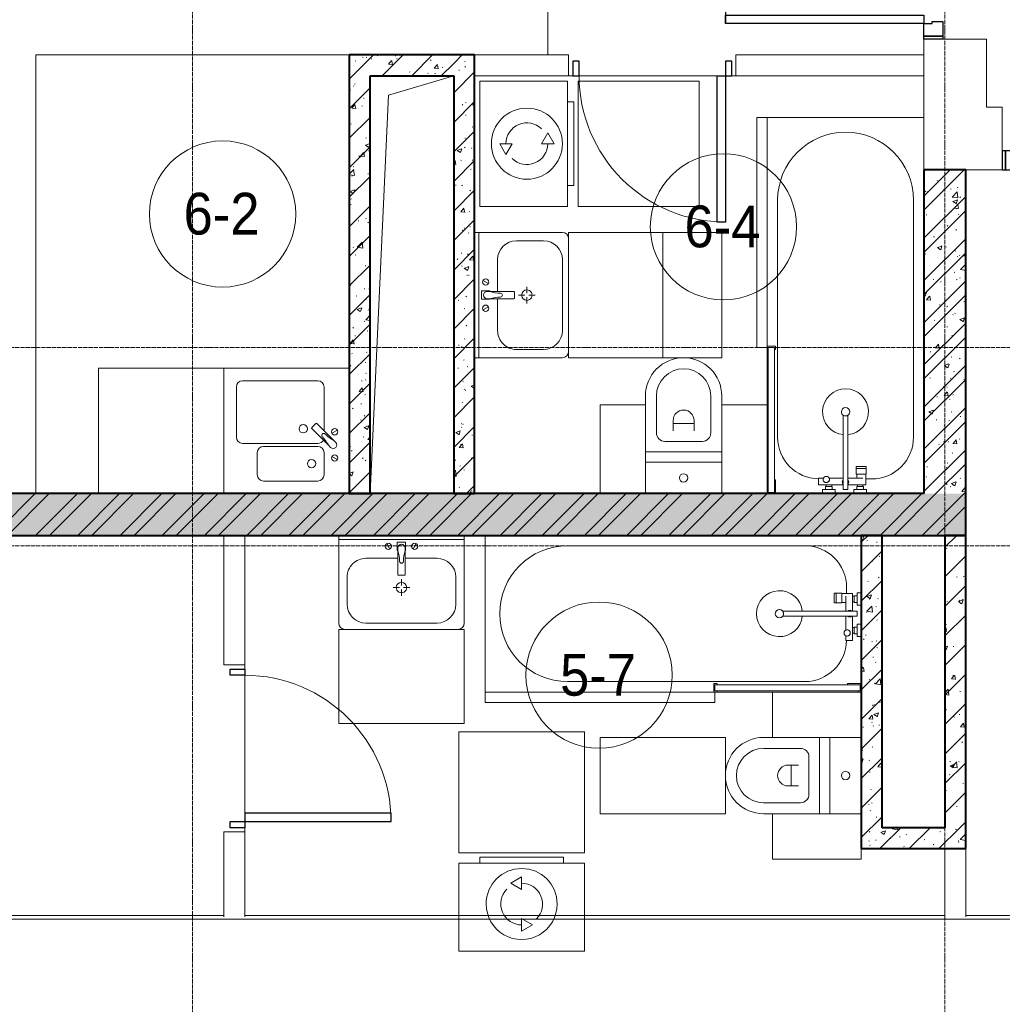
# Model space of a CAD drawing. Header units: millimetres. Extents: x 5617 to 113704, y 7718 to 156189.
# Tile 8 of 48: x 34547 to 39249, y 64505 to 69219. Entities that reach past the tile are written whole.
import ezdxf

# ---------------------------------------------------------------- set-up
doc = ezdxf.new("R2010")
doc.units = ezdxf.units.MM
doc.linetypes.add('ADSK_Линия сетки', pattern=[25, 20, -2.5, 0, -2.5])
doc.linetypes.add('Линия сетки', pattern=[25, 20, -2.5, 0, -2.5])
for name, color, linetype, lineweight in [('Двери', 7, 'Continuous', 18), ('Каркас_Импост', 7, 'Continuous', 30), ('Марки помещений', 7, 'Continuous', 20), ('Мебель', 7, 'Continuous', 18), ('Монтажный зазор', 7, 'Continuous', 30), ('Оси', 7, 'Continuous', 9), ('Панель', 7, 'Continuous', 30), ('Перекрытия', 7, 'Continuous', 18), ('Сантехнические приборы', 7, 'Continuous', 18), ('Стены', 7, 'Continuous', 18), ('Стены разрез', 7, 'Continuous', 40), ('Стены штриховка', 7, 'Continuous', 40), ('Форма', 7, 'Continuous', 18), ('Формообразующий элемент-перекрытие', 7, 'Continuous', 18), ('Электрооборудование', 7, 'Continuous', 18)]:
    doc.layers.add(name, color=color, linetype=linetype, lineweight=lineweight)
doc.styles.add('Arial_3', font='arial.ttf', dxfattribs={"width": 0.9, "height": 200})
pattern_1 = [(50, (0, 0), (218.62117, -19.1268), [22.86, -251.46]), (355, (0, 0), (-42.2919, 229.2684), [18.288, -201.168]), (100.451, (18.22, -1.6), (176.3311, 210.13963), [19.428, -213.708]), (46.184, (0, 60.96), (325.295, -50.4516), [34.29, -377.19]), (96.636, (27.1, 56.76), (284.883, 296.9127), [29.142, -320.562]), (351.184, (0, 60.96), (284.8858, 296.9107), [27.432, -301.752]), (21, (30.48, 45.72), (181.93753, -122.7183), [22.86, -251.46]), (326, (30.48, 45.72), (74.1622, 221.0262), [18.288, -201.168]), (71.451, (45.64, 35.5), (256.10035, 98.30526), [19.428, -213.708]), (37.5, (0, 0), (3.70639, 101.465895), [3.353, -195.377, 3.353, -200.863, -201.93]), (37.5, (0, 0), (3.70639, 101.465895), [-402.946, 3.353, -198.577]), (7.5, (0, 0), (80.18358, 120.21653), [3.353, -113.081, 3.353, -190.805, -76.962]), (7.5, (0, 0), (80.18358, 120.21653), [-310.591, 3.353, -73.609]), (327.5, (-67.97, 0), (162.70865, -6.87497), [3.353, -72.847, 3.353, -234.391, -315.468]), (327.5, (-67.97, 0), (162.70865, -6.87497), [-313.944, 3.353, -312.115]), (317.5, (-98.45, 0), (177.75468, 30.51183), [3.353, -95.707, 3.353, -154.534, -224.028]), (317.5, (-98.45, 0), (177.75468, 30.51183), [-256.946, 3.353, -220.675])]
pattern_2 = [(45, (0, 0), (-70.71068, 70.71068), [])]
pattern_3 = [(45, (0, 0), (-101.02788, 101.02788), []), (45, (67.35, 0), (-101.02788, 101.02788), [])]

# ---------------------------------------------------------------- blocks, each defined once
blk = doc.blocks.new('MR_Зона обслуживания - MR_Зона обслуживания-2560062-МКСС_K1_L02_4_800_')
at = {"layer": 'Мебель', "color": 254, "lineweight": 9, "true_color": 0xcccccc}
for p, q in [((182.5, 0), (-182.5, 0)), ((-182.5, 0), (-182.5, -600)), ((182.5, -600), (182.5, 0)), ((-182.5, -600), (182.5, -600))]:
    blk.add_line(p, q, dxfattribs=at)
blk = doc.blocks.new('MR_Зона обслуживания - MR_Зона обслуживания-2560074-МКСС_K1_L02_4_800_')
at = {"layer": 'Мебель', "color": 254, "lineweight": 9, "true_color": 0xcccccc}
for p, q in [((300, 450), (-300, 450)), ((-300, 450), (-300, 0)), ((300, 0), (300, 450)), ((-300, 0), (300, 0))]:
    blk.add_line(p, q, dxfattribs=at)
blk = doc.blocks.new('MR_Зона обслуживания - MR_Зона обслуживания-2560100-МКСС_K1_L02_4_800_')
at = {"layer": 'Мебель', "color": 254, "lineweight": 9, "true_color": 0xcccccc}
for p, q in [((550, 0), (-550, 0)), ((-550, 0), (-550, -50)), ((550, -50), (550, 0)), ((-550, -50), (550, -50))]:
    blk.add_line(p, q, dxfattribs=at)
blk = doc.blocks.new('MR_Зона обслуживания - MR_Зона обслуживания-V11-МКСС_K1_L02_4_800_')
at = {"layer": 'Мебель', "color": 254, "lineweight": 9, "true_color": 0xcccccc}
for p, q in [((-108.75, 0), (-108.75, -425)), ((108.75, 0), (58.75, 0)), ((108.75, -425), (108.75, 0)), ((-108.75, -425), (108.75, -425))]:
    blk.add_line(p, q, dxfattribs=at)
blk = doc.blocks.new('MR_Зона обслуживания - MR_Зона обслуживания-2560065-МКСС_K1_L02_4_800_')
at = {"layer": 'Мебель', "color": 254, "lineweight": 9, "true_color": 0xcccccc}
for p, q in [((-108.75, 0), (-108.75, -425)), ((108.75, -425), (108.75, 0)), ((-108.75, -425), (108.75, -425))]:
    blk.add_line(p, q, dxfattribs=at)
blk = doc.blocks.new('MR_Зона обслуживания - MR_Зона обслуживания-V5-МКСС_K1_L02_4_800_')
at = {"layer": 'Мебель', "color": 254, "lineweight": 9, "true_color": 0xcccccc}
for p, q in [((300, 0), (-300, 0)), ((-300, 0), (-300, -580)), ((300, -580), (300, 0)), ((-300, -580), (300, -580))]:
    blk.add_line(p, q, dxfattribs=at)
blk = doc.blocks.new('A_DOR_Door - Вн_3_Одинарная_800x2100-2781343-МКСС_K1_L02_4_800_')
at = {"layer": 'Двери', "color": 254, "lineweight": 30, "true_color": 0xcccccc}
for p, q in [((-380, 20), (-350, 20)), ((-380, -50), (-380, 20)), ((-350, 20), (-350, -50)), ((350, -50), (350, 20)), ((350, 20), (380, 20)), ((380, 20), (380, -50)), ((-350, -50), (-380, -50)), ((-350, -50), (-350, -750)), ((-310, -50), (-350, -50)), ((-350, -50), (-350, -750)), ((-310, -750), (-310, -50)), ((380, -50), (350, -50)), ((-350, -750), (-310, -750))]:
    blk.add_line(p, q, dxfattribs=at)
at = {"layer": 'Двери', "color": 254, "lineweight": 9, "true_color": 0xe5e5e5}
blk.add_arc((-350, -50), 700, 270, 0, dxfattribs=at)
blk = doc.blocks.new('MR_Зона обслуживания - MR_Зона обслуживания-V13-МКСС_K1_L02_4_800_')
at = {"layer": 'Мебель', "color": 254, "lineweight": 9, "true_color": 0xcccccc}
for p, q in [((100, 0), (-182.5, 0)), ((-182.5, 0), (-182.5, -600)), ((-182.5, -600), (100, -600))]:
    blk.add_line(p, q, dxfattribs=at)
blk = doc.blocks.new('MR_Зона обслуживания - MR_Зона обслуживания-V6-МКСС_K1_L02_4_800_')
at = {"layer": 'Мебель', "color": 254, "lineweight": 9, "true_color": 0xcccccc}
for p, q in [((300, 600), (-300, 600)), ((300, 0), (300, 600)), ((-300, 0), (300, 0))]:
    blk.add_line(p, q, dxfattribs=at)
blk = doc.blocks.new('A_DOR_Door - Вн_3_Одинарная_800x2100-2782840-МКСС_K1_L02_4_800_')
at = {"layer": 'Двери', "color": 254, "lineweight": 30, "true_color": 0xcccccc}
for p, q in [((-350, 50), (-350, 750)), ((-350, 750), (-310, 750)), ((-350, 50), (-350, 750)), ((-310, 750), (-310, 50)), ((-380, 50), (-380, -20)), ((-350, 50), (-380, 50)), ((-310, 50), (-350, 50)), ((-350, -20), (-350, 50)), ((380, 50), (350, 50)), ((350, 50), (350, -20)), ((380, -20), (380, 50)), ((-380, -20), (-350, -20)), ((350, -20), (380, -20))]:
    blk.add_line(p, q, dxfattribs=at)
at = {"layer": 'Двери', "color": 254, "lineweight": 9, "true_color": 0xe5e5e5}
blk.add_arc((-350, 50), 700, 360, 90, dxfattribs=at)
blk = doc.blocks.new('101_Дверь_Однопольная - _НЧ_Мет_900х2100_Квартира_Пр-3603088-МКСС_K1_L02_4_800_')
at = {"layer": 'Каркас_Импост', "color": 254, "true_color": 0xcccccc}
for p, q in [((-535, 150), (-475, 150)), ((-535, 60), (-535, 150)), ((-475, 150), (-475, 110)), ((475, 150), (535, 150)), ((475, 110), (475, 150)), ((535, 150), (535, 60)), ((-475, 110), (-465, 110)), ((-465, 110), (-465, 60)), ((465, 110), (475, 110)), ((465, 60), (465, 110)), ((-465, 60), (-535, 60)), ((535, 60), (465, 60))]:
    blk.add_line(p, q, dxfattribs=at)
at = {"layer": 'Монтажный зазор', "color": 254, "true_color": 0xcccccc}
for p, q in [((-550, 150), (-535, 150)), ((-550, 60), (-550, 150)), ((-535, 150), (-535, 60)), ((535, 60), (535, 150)), ((535, 150), (550, 150)), ((550, 150), (550, 60)), ((-535, 60), (-550, 60)), ((550, 60), (535, 60))]:
    blk.add_line(p, q, dxfattribs=at)
at = {"layer": 'Панель', "color": 254, "true_color": 0xcccccc}
for p, q in [((-475, 1100), (-435, 1100)), ((-475, 150), (-475, 1100)), ((-435, 1100), (-435, 150)), ((-435, 150), (-475, 150))]:
    blk.add_line(p, q, dxfattribs=at)
blk.add_arc((-475, 150), 950, 0, 90, dxfattribs=at)
blk = doc.blocks.new('101_Дверь_Однопольная - _НЧ_Мет_900х2100_Квартира_Л-3602911-МКСС_K1_L02_4_800_')
at = {"layer": 'Каркас_Импост', "color": 254, "true_color": 0xcccccc}
for p, q in [((-475, 150), (-535, 150)), ((-535, 150), (-535, 60)), ((-475, 110), (-475, 150)), ((535, 150), (475, 150)), ((475, 150), (475, 110)), ((535, 60), (535, 150)), ((-465, 110), (-475, 110)), ((-465, 60), (-465, 110)), ((475, 110), (465, 110)), ((465, 110), (465, 60)), ((-535, 60), (-465, 60)), ((465, 60), (535, 60))]:
    blk.add_line(p, q, dxfattribs=at)
at = {"layer": 'Монтажный зазор', "color": 254, "true_color": 0xcccccc}
for p, q in [((-535, 150), (-550, 150)), ((-550, 150), (-550, 60)), ((-535, 60), (-535, 150)), ((550, 150), (535, 150)), ((535, 150), (535, 60)), ((550, 60), (550, 150)), ((-550, 60), (-535, 60)), ((535, 60), (550, 60))]:
    blk.add_line(p, q, dxfattribs=at)
at = {"layer": 'Панель', "color": 254, "true_color": 0xcccccc}
for p, q in [((475, 1100), (435, 1100)), ((435, 1100), (435, 150)), ((475, 150), (475, 1100)), ((435, 150), (475, 150))]:
    blk.add_line(p, q, dxfattribs=at)
blk.add_arc((475, 150), 950, 90, 180, dxfattribs=at)
blk = doc.blocks.new('MR_Унитаз напольный - Санузел с ванной-2499601-МКСС_K1_L02_4_800_')
at = {"layer": 'Сантехнические приборы', "color": 253, "true_color": 0xaaaaaa}
for p, q in [((-182.5, 200), (-182.5, 50)), ((182.5, 200), (-182.5, 200)), ((182.5, 50), (182.5, 200)), ((-182.5, 50), (182.5, 50)), ((182.5, 50), (-182.5, 50)), ((-182.5, 50), (-182.5, 0)), ((182.5, 0), (182.5, 50)), ((-182.5, 0), (182.5, 0)), ((182.5, 0), (-182.5, 0)), ((-182.5, 0), (-182.5, -267.5)), ((182.5, -267.5), (182.5, 0)), ((-130, -267.5), (-130, -90)), ((-90, -50), (90, -50)), ((130, -90), (130, -267.5)), ((-50, -150), (-50, -100)), ((-50, -135), (50, -135)), ((50, -100), (50, -150))]:
    blk.add_line(p, q, dxfattribs=at)
for centre, radius, start, end in [((0, 125), 20, 0, 180), ((0, 125), 20, 180, 0), ((-90, -90), 40, 90, 180), ((90, -90), 40, 360, 90), ((0, -150), 50, 180, 0), ((0, -267.5), 182.5, 180, 360), ((0, -267.5), 130, 180, 0)]:
    blk.add_arc(centre, radius, start, end, dxfattribs=at)
blk = doc.blocks.new('MR_Тумба-Умывальник с зеркалом - Тумба-умывальник_600-2560072-МКСС_K1_L02_4_800_')
at = {"layer": 'Сантехнические приборы', "color": 253, "true_color": 0xaaaaaa}
for p, q in [((-270, 450), (270, 450)), ((-300, 0), (-300, 420)), ((-170, 420), (170, 420)), ((300, 420), (300, 0)), ((-260, 200), (-260, 330)), ((260, 330), (260, 200)), ((0, 290), (0, 260)), ((-10, 250), (-40, 250)), ((0, 210), (0, 240)), ((40, 250), (10, 250)), ((-14, 190.9), (14, 190.9)), ((-17, 73.1), (-17, 187.9)), ((17, 187.9), (17, 73.1)), ((-17, 110), (-170, 110)), ((170, 110), (17, 110)), ((-69.7, 39.8), (-55.6, 66.3)), ((-20, 73.1), (-17, 73.1)), ((-20, 33.1), (-20, 73.1)), ((-17, 60), (-17, 73.1)), ((17, 73.1), (17, 60)), ((17, 73.1), (20, 73.1)), ((20, 73.1), (20, 33.1)), ((69.7, 39.8), (55.6, 66.3)), ((-300, 20), (300, 20)), ((300, 0), (-300, 0)), ((20, 33.1), (-20, 33.1))]:
    blk.add_line(p, q, dxfattribs=at)
for centre, radius, start, end in [((-270, 420), 30, 90, 180), ((270, 420), 30, 0, 90), ((-170, 330), 90, 90, 180), ((170, 330), 90, 0, 90), ((0, 250), 25, 360, 180), ((0, 250), 25, 180, 360), ((-170, 200), 90, 180, 270), ((-14, 187.9), 3, 90, 180), ((-14, 187.9), 3, 105, 165), ((14, 187.9), 3, 0, 90), ((14, 187.9), 3, 15, 75), ((170, 200), 90, 270, 0), ((-217.6, 129.9), 208.5, 344.1823, 358.4054), ((0, 124.1), 9.19, 0, 180), ((217.6, 129.9), 208.5, 181.5946, 195.8177), ((-62.7, 53.1), 15, 0, 180), ((-62.7, 53.1), 15, 180, 0), ((0, 60), 17, 180, 0), ((62.7, 53.1), 15, 0, 180), ((62.7, 53.1), 15, 180, 0)]:
    blk.add_arc(centre, radius, start, end, dxfattribs=at)
blk = doc.blocks.new('MR_Ванна - Санузел с ванной_1800x750-2498963-МКСС_K1_L02_4_800_')
at = {"layer": 'Сантехнические приборы', "color": 253, "true_color": 0xaaaaaa}
for p, q in [((900, 0), (-900, 0)), ((-900, 0), (-900, -750)), ((900, -275.2), (900, 0)), ((-505, -50), (630, -50)), ((780, -276.9), (770.9, -276.9)), ((770.9, -276.9), (770.9, -323.9)), ((807.5, -276.9), (780, -276.9)), ((780, -276.9), (780, -323.9)), ((780, -323.9), (780, -276.9)), ((807.5, -323.9), (807.5, -276.9)), ((858, -278.8), (807.5, -278.8)), ((807.5, -278.8), (807.5, -321.6)), ((830, -250), (830, -278.8)), ((858, -291.7), (858, -278.8)), ((900, -275.2), (880, -275.2)), ((880, -275.2), (880, -335)), ((900, -335), (900, -275.2)), ((770.9, -323.9), (780, -323.9)), ((780, -323.9), (807.5, -323.9)), ((807.5, -321.6), (826.3, -321.6)), ((826.3, -291.7), (826.3, -363.7)), ((858, -363.7), (858, -291.7)), ((866, -291.7), (858, -291.7)), ((858, -291.7), (858, -318.6)), ((858, -318.6), (866, -318.6)), ((880, -289), (866, -289)), ((866, -289), (866, -321)), ((866, -318.6), (866, -291.7)), ((866, -321), (880, -321)), ((880, -321), (880, -289)), ((880, -363.7), (524.9, -363.7)), ((880, -335), (900, -335)), ((880, -386.3), (880, -363.7)), ((900, -425), (900, -335)), ((524.9, -386.3), (880, -386.3)), ((826.3, -386.3), (826.3, -453.7)), ((858, -504.1), (858, -386.3)), ((858, -441.4), (858, -468.3)), ((866, -441.4), (858, -441.4)), ((858, -468.3), (866, -468.3)), ((866, -439), (866, -471)), ((880, -439), (866, -439)), ((866, -468.3), (866, -441.4)), ((866, -471), (880, -471)), ((880, -425), (880, -484.8)), ((900, -425), (880, -425)), ((880, -471), (880, -439)), ((900, -484.8), (900, -425)), ((826.3, -480.7), (826.3, -504.1)), ((826.3, -504.1), (858, -504.1)), ((880, -484.8), (900, -484.8)), ((900, -710), (900, -484.8)), ((630, -700), (-505, -700)), ((-900, -750), (195.1, -750)), ((195, -710), (195, -750.1)), ((210, -710), (195, -710)), ((195, -750.1), (210, -750.1)), ((200, -745.1), (200, -715)), ((200, -715), (210, -715)), ((895, -715), (200, -715)), ((200, -715), (200, -745.1)), ((210, -745.1), (200, -745.1)), ((200, -745.1), (895, -745.1)), ((210, -715), (210, -710)), ((210, -750.1), (210, -745.1)), ((210, -750), (885, -750)), ((900, -710), (835, -710)), ((835, -710), (835, -715)), ((835, -715), (895, -715)), ((895, -745.1), (885, -745.1)), ((885, -745.1), (885, -750)), ((885, -750), (900, -750)), ((895, -715), (895, -745.1)), ((895, -745.1), (895, -715)), ((900, -750), (900, -710))]:
    blk.add_line(p, q, dxfattribs=at)
for centre, radius, start, end in [((-505, -375), 325, 90, 270), ((630, -250), 200, 360, 90), ((508.5, -375), 110, 5.916, 354.084), ((508.5, -375), 20, 90, 270), ((508.5, -375), 20, 270, 90), ((508.5, -375), 20, 325.4667, 34.5333), ((843.9, -375), 15.5, 47.0093, 132.9907), ((843.9, -375), 15.5, 227.0093, 312.9907), ((832.8, -467.2), 15, 90, 270), ((832.8, -467.2), 15, 244.0483, 115.9517), ((832.8, -467.2), 15, 270, 90), ((630, -500), 200, 270, 358.8143)]:
    blk.add_arc(centre, radius, start, end, dxfattribs=at)
blk = doc.blocks.new('MR_Стиральная машина - Стиральная машина_450-2498975-МКСС_K1_L02_4_800_')
at = {"layer": 'Электрооборудование', "color": 253, "true_color": 0xaaaaaa}
for p, q in [((300, 0), (-300, 0)), ((-300, 0), (-300, -420)), ((300, -420), (300, 0)), ((0, -95), (-52, -125)), ((-52, -125), (0, -155)), ((0, -155), (0, -95)), ((0, -295), (0, -355)), ((52, -325), (0, -295)), ((0, -355), (52, -325)), ((-300, -420), (300, -420)), ((-200, -420), (-200, -450)), ((200, -450), (200, -420)), ((-200, -450), (200, -450))]:
    blk.add_line(p, q, dxfattribs=at)
for radius, start, end in [(170, 360, 180), (100, 315, 90), (100, 135, 270), (170, 180, 360)]:
    blk.add_arc((0, -225), radius, start, end, dxfattribs=at)
blk = doc.blocks.new('MR_Тумба-Умывальник с зеркалом - Тумба-умывальник_600-V44-МКСС_K1_L02_4_800_')
at = {"layer": 'Сантехнические приборы', "color": 253, "true_color": 0xaaaaaa}
for p, q in [((-270, 450), (270, 450)), ((-300, 0), (-300, 420)), ((-170, 420), (170, 420)), ((300, 420), (300, 0)), ((-260, 200), (-260, 330)), ((260, 330), (260, 200)), ((0, 290), (0, 260)), ((-10, 250), (-40, 250)), ((0, 210), (0, 240)), ((40, 250), (10, 250)), ((-14, 190.9), (14, 190.9)), ((-17, 73.1), (-17, 187.9)), ((17, 187.9), (17, 73.1)), ((-17, 110), (-170, 110)), ((170, 110), (17, 110)), ((-69.7, 39.8), (-55.6, 66.3)), ((-20, 73.1), (-17, 73.1)), ((-20, 33.1), (-20, 73.1)), ((-17, 60), (-17, 73.1)), ((17, 73.1), (17, 60)), ((17.1, 73.1), (20, 73.1)), ((20, 73.1), (20, 33.1)), ((69.7, 39.8), (55.6, 66.3)), ((-300, 20), (300, 20)), ((300, 0), (-300, 0)), ((20, 33.1), (-20, 33.1))]:
    blk.add_line(p, q, dxfattribs=at)
for centre, radius, start, end in [((-270, 420), 30, 90, 180), ((270, 420), 30, 0, 90), ((-170, 330), 90, 90, 180), ((170, 330), 90, 0, 90), ((0, 250), 25, 360, 180), ((0, 250), 25, 180, 360), ((-170, 200), 90, 180, 270), ((-14, 187.9), 3, 90, 180), ((-14, 187.9), 3, 105, 165), ((14, 187.9), 3, 0, 90), ((14, 187.9), 3, 15, 75), ((170, 200), 90, 270, 0), ((-217.6, 129.9), 208.5, 344.1823, 358.4054), ((0, 124.1), 9.19, 0, 180), ((217.6, 129.9), 208.5, 181.5946, 195.8177), ((-62.7, 53.1), 15, 0, 180), ((-62.7, 53.1), 15, 180, 0), ((0, 60), 17, 180, 0), ((62.7, 53.1), 15, 0, 180), ((62.7, 53.1), 15, 180, 0)]:
    blk.add_arc(centre, radius, start, end, dxfattribs=at)
blk = doc.blocks.new('MR_Мойка - Кухонная мойка-2560094-МКСС_K1_L02_4_800_')
at = {"layer": 'Сантехнические приборы', "color": 253, "true_color": 0xaaaaaa}
for p, q in [((-300, -50), (-300, 550)), ((-300, 550), (300, 550)), ((-300, -50), (-300, 550)), ((300, 550), (300, -50)), ((-30, 490), (210, 490)), ((-60, 100), (-60, 460)), ((240, 460), (240, 100)), ((-210, 390), (-104, 390)), ((-240, 100), (-240, 360)), ((-74, 360), (-74, 100)), ((-69.8, 48.2), (11.4, 129.4)), ((35.5, 105.4), (-45.7, 24.2)), ((15.7, 129.4), (35.5, 109.6)), ((-104, 70), (-210, 70)), ((-79, 39), (-69.8, 48.2)), ((210, 70), (0.1, 70)), ((-136.7, 6.7), (-122.6, 33.3)), ((-45.7, 24.2), (-55, 14.9)), ((2.7, 6.7), (-11.4, 33.3)), ((300, -50), (-300, -50))]:
    blk.add_line(p, q, dxfattribs=at)
for centre, radius, start, end in [((-30, 460), 30, 90, 180), ((210, 460), 30, 0, 90), ((-210, 360), 30, 90, 180), ((-104, 360), 30, 0, 90), ((10, 170), 20, 0, 180), ((-157, 130), 20, 0, 180), ((10, 170), 20, 180, 0), ((-210, 100), 30, 180, 270), ((-157, 130), 20, 180, 0), ((-104, 100), 30, 270, 0), ((-30, 100), 30, 180, 241.4489), ((13.5, 127.3), 3, 45, 135), ((13.5, 127.3), 3, 45, 135), ((33.3, 107.5), 3, 315, 45), ((33.3, 107.5), 3, 315, 45), ((210, 100), 30, 270, 0), ((-171.5, 230.2), 208.5, 299.1823, 313.4054), ((136.3, -77.5), 208.5, 136.5946, 150.8177), ((-21.7, 72.3), 9.19, 315, 135), ((-129.7, 20), 15, 0, 180), ((-129.7, 20), 15, 180, 0), ((-67, 26.9), 17, 135, 315), ((-4.3, 20), 15, 0, 180), ((-4.3, 20), 15, 180, 0)]:
    blk.add_arc(centre, radius, start, end, dxfattribs=at)
blk = doc.blocks.new('135_SLK_K1_AR_rvt-1-МКСС_K1_L02_4_800_')
at = {"layer": 'Стены разрез', "lineweight": 9, "true_color": 0xcccccc}
h = blk.add_hatch(dxfattribs=at)
h.set_pattern_fill('FP_1', color=254, style=0, pattern_type=2)
h.set_pattern_definition(pattern_1)
h.paths.add_polyline_path([(19200, 68950), (19200, 69050), (18700, 69050), (18700, 68950), (19145.2, 68950)])
h = blk.add_hatch(dxfattribs=at)
h.set_pattern_fill('FP_2', color=254, style=0, pattern_type=2)
h.set_pattern_definition(pattern_2)
h.paths.add_polyline_path([(19200, 68950), (19200, 69050), (18700, 69050), (18700, 68950), (19145.2, 68950)])
h = blk.add_hatch(dxfattribs=at)
h.set_pattern_fill('FP_1', color=254, style=0, pattern_type=2)
h.set_pattern_definition(pattern_1)
h.paths.add_polyline_path([(19200, 66950), (19300, 66950), (19300, 69050), (19200, 69050), (19200, 66968.1)])
h = blk.add_hatch(dxfattribs=at)
h.set_pattern_fill('FP_2', color=254, style=0, pattern_type=2)
h.set_pattern_definition(pattern_2)
h.paths.add_polyline_path([(19200, 66950), (19300, 66950), (19300, 69050), (19200, 69050), (19200, 66968.1)])
h = blk.add_hatch(dxfattribs=at)
h.set_pattern_fill('FP_1', color=254, style=0, pattern_type=2)
h.set_pattern_definition(pattern_1)
h.paths.add_polyline_path([(18800, 66950), (18800, 68950), (18700, 68950), (18700, 66950), (18760.2, 66950)])
h = blk.add_hatch(dxfattribs=at)
h.set_pattern_fill('FP_2', color=254, style=0, pattern_type=2)
h.set_pattern_definition(pattern_2)
h.paths.add_polyline_path([(18800, 66950), (18800, 68950), (18700, 68950), (18700, 66950), (18760.2, 66950)])
h = blk.add_hatch(dxfattribs=at)
h.set_pattern_fill('FP_1', color=254, style=0, pattern_type=2)
h.set_pattern_definition(pattern_1)
h.paths.add_polyline_path([(21650, 66950), (21650, 68500), (21450, 68500), (21450, 66950), (21455, 66950)])
h = blk.add_hatch(dxfattribs=at)
h.set_pattern_fill('FP_3', color=254, style=0, pattern_type=2)
h.set_pattern_definition(pattern_3)
h.paths.add_polyline_path([(21650, 66950), (21650, 68500), (21450, 68500), (21450, 66950), (21455, 66950)])
h = blk.add_hatch(dxfattribs=at)
h.set_pattern_fill('FP_1', color=254, style=0, pattern_type=2)
h.set_pattern_definition(pattern_1)
h.paths.add_polyline_path([(21650, 66750), (21650, 66950), (15050, 66950), (15050, 66750), (21550, 66750)])
h = blk.add_hatch(dxfattribs=at)
h.set_pattern_fill('FP_3', color=254, style=0, pattern_type=2)
h.set_pattern_definition(pattern_3)
h.paths.add_polyline_path([(21650, 66750), (21650, 66950), (15050, 66950), (15050, 66750), (21550, 66750)])
h = blk.add_hatch(dxfattribs=at)
h.set_pattern_fill('FP_1', color=254, style=0, pattern_type=2)
h.set_pattern_definition(pattern_1)
h.paths.add_polyline_path([(21150, 65250), (21250, 65250), (21250, 66750), (21150, 66750), (21150, 65417.5)])
h = blk.add_hatch(dxfattribs=at)
h.set_pattern_fill('FP_2', color=254, style=0, pattern_type=2)
h.set_pattern_definition(pattern_2)
h.paths.add_polyline_path([(21150, 65250), (21250, 65250), (21250, 66750), (21150, 66750), (21150, 65417.5)])
h = blk.add_hatch(dxfattribs=at)
h.set_pattern_fill('FP_1', color=254, style=0, pattern_type=2)
h.set_pattern_definition(pattern_1)
h.paths.add_polyline_path([(21650, 65350), (21650, 66750), (21550, 66750), (21550, 65350)])
h = blk.add_hatch(dxfattribs=at)
h.set_pattern_fill('FP_2', color=254, style=0, pattern_type=2)
h.set_pattern_definition(pattern_2)
h.paths.add_polyline_path([(21650, 65350), (21650, 66750), (21550, 66750), (21550, 65350)])
h = blk.add_hatch(dxfattribs=at)
h.set_pattern_fill('FP_1', color=254, style=0, pattern_type=2)
h.set_pattern_definition(pattern_1)
h.paths.add_polyline_path([(21455, 65250), (21650, 65250), (21650, 65350), (21250, 65350), (21250, 65250)])
h = blk.add_hatch(dxfattribs=at)
h.set_pattern_fill('FP_2', color=254, style=0, pattern_type=2)
h.set_pattern_definition(pattern_2)
h.paths.add_polyline_path([(21455, 65250), (21650, 65250), (21650, 65350), (21250, 65350), (21250, 65250)])
at = {"color": 254, "lineweight": 18, "true_color": 0xcccccc}
for p, q in [((18887.1, 68857.8), (19200, 68950)), ((18800, 66950), (18887.1, 68857.8))]:
    blk.add_line(p, q, dxfattribs=at)
at = {"layer": 'Перекрытия', "color": 254, "true_color": 0xcccccc}
for p, q in [((21450, 69050), (21450, 69125)), ((21540, 69125), (21750, 69125)), ((21750, 69125), (21750, 68800)), ((18700, 69050.4), (19750, 69050.4)), ((19750, 68950), (19770, 68950)), ((19770, 68950), (19750, 68950)), ((19800, 68950), (20460, 68950)), ((20460, 68950), (19800, 68950)), ((20530, 68950), (20550, 68950)), ((20550, 68950), (20530, 68950)), ((21450, 68500), (21450, 68950)), ((21750, 68800), (21825, 68800)), ((21825, 68800), (21825, 68590)), ((21825, 68500), (21650, 68500)), ((18200, 66110), (18200, 66130)), ((18200, 66130), (18200, 66110)), ((18200, 65420), (18200, 66080)), ((18200, 66080), (18200, 65420)), ((18200, 65330), (18200, 65350)), ((18200, 65350), (18200, 65330))]:
    blk.add_line(p, q, dxfattribs=at)
at = {"layer": 'Стены', "color": 254, "true_color": 0xcccccc}
for p, q in [((19649.6, 69050), (19649.6, 70350)), ((19650.4, 70350), (19650.4, 69050)), ((17199.6, 69050.4), (18700, 69050.4)), ((17199.6, 69050.4), (17199.6, 69049.6)), ((17199.6, 66950), (17199.6, 69049.6)), ((18700, 69049.6), (17200.4, 69049.6)), ((17200.4, 69049.6), (17200.4, 66950)), ((19300, 69050), (19649.6, 69050)), ((19650.4, 69050), (19750, 69050)), ((19750, 68950), (19750, 69050)), ((20550, 69050), (21450, 69050)), ((20550, 69050), (20550, 68950)), ((21450, 69050), (21450, 68950)), ((19750, 68950), (19300, 68950)), ((21450, 68950), (20550, 68950)), ((18100, 66130), (18100, 66750)), ((18200, 66750), (18200, 66130)), ((18100, 66130), (18200, 66130)), ((18100, 64924.2), (18100, 65330)), ((18200, 65330), (18100, 65330)), ((18200, 65330), (18200, 64924.2)), ((21550, 64924.2), (21550, 65250)), ((21650, 65250), (21650, 64924.2))]:
    blk.add_line(p, q, dxfattribs=at)
at = {"layer": 'Стены разрез', "color": 254, "true_color": 0xcccccc}
for p, q in [((19200, 69050), (18700, 69050)), ((18700, 69050), (18700, 68950)), ((19300, 69050), (19200, 69050)), ((19300, 66950), (19300, 69050)), ((18700, 68950), (18700, 66950)), ((18800, 68950), (19200, 68950)), ((18800, 66950), (18800, 68950)), ((19200, 68950), (19200, 66950)), ((21450, 68500), (21450, 66950)), ((21650, 68500), (21450, 68500)), ((21650, 66950), (21650, 68500)), ((18700, 66950), (15050, 66950)), ((21450, 66950), (18800, 66950)), ((19200, 66950), (19300, 66950)), ((21650, 66750), (21650, 66950)), ((15050, 66750), (21150, 66750)), ((21150, 66750), (21150, 65250)), ((21250, 65350), (21250, 66750)), ((21250, 66750), (21550, 66750)), ((21550, 66750), (21550, 65350)), ((21650, 65350), (21650, 66750)), ((21550, 65350), (21250, 65350)), ((21650, 65250), (21650, 65350)), ((21150, 65250), (21250, 65250)), ((21250, 65250), (21650, 65250))]:
    blk.add_line(p, q, dxfattribs=at)
at = {"layer": 'Стены штриховка', "color": 254, "true_color": 0xcccccc}
for p, q in [((18700, 66950), (18800, 66950)), ((18800, 66950), (18700, 66950)), ((21250, 66750), (21150, 66750)), ((21150, 66750), (21250, 66750)), ((21650, 66750), (21550, 66750)), ((21550, 66750), (21650, 66750))]:
    blk.add_line(p, q, dxfattribs=at)
at = {"layer": 'Двери', "color": 254, "lineweight": 18, "true_color": 0xcccccc}
for name, p, rotation in [('101_Дверь_Однопольная - _НЧ_Мет_900х2100_Квартира_Пр-3603088-МКСС_K1_L02_4_800_', (21600, 69675), 89.99999999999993), ('A_DOR_Door - Вн_3_Одинарная_800x2100-2782840-МКСС_K1_L02_4_800_', (20150, 69000), 180), ('101_Дверь_Однопольная - _НЧ_Мет_900х2100_Квартира_Л-3602911-МКСС_K1_L02_4_800_', (22375, 68650), 180), ('A_DOR_Door - Вн_3_Одинарная_800x2100-2781343-МКСС_K1_L02_4_800_', (18150, 65730), 89.99999999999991)]:
    blk.add_blockref(name, p, dxfattribs=dict(at, rotation=rotation))
at = {"layer": 'Мебель', "color": 254, "lineweight": 18, "true_color": 0xcccccc}
for name, p, rotation in [('MR_Зона обслуживания - MR_Зона обслуживания-V5-МКСС_K1_L02_4_800_', (19795, 68625), 89.99999999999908), ('MR_Зона обслуживания - MR_Зона обслуживания-2560100-МКСС_K1_L02_4_800_', (20700, 68200), 270.0000000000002), ('MR_Зона обслуживания - MR_Зона обслуживания-2560074-МКСС_K1_L02_4_800_', (19750, 67900), 270.0000000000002), ('MR_Зона обслуживания - MR_Зона обслуживания-V13-МКСС_K1_L02_4_800_', (20300, 67600), 180), ('MR_Зона обслуживания - MR_Зона обслуживания-V6-МКСС_K1_L02_4_800_', (18100, 67250), 90), ('MR_Зона обслуживания - MR_Зона обслуживания-2560065-МКСС_K1_L02_4_800_', (20008.7, 66950), 180), ('MR_Зона обслуживания - MR_Зона обслуживания-2560065-МКСС_K1_L02_4_800_', (20591.2, 66950), 180), ('MR_Зона обслуживания - MR_Зона обслуживания-2560074-МКСС_K1_L02_4_800_', (18950, 66300), 180), ('MR_Зона обслуживания - MR_Зона обслуживания-2560065-МКСС_K1_L02_4_800_', (21150, 65891.2), 269.9999999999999), ('MR_Зона обслуживания - MR_Зона обслуживания-V5-МКСС_K1_L02_4_800_', (19525, 65230), 180), ('MR_Зона обслуживания - MR_Зона обслуживания-2560062-МКСС_K1_L02_4_800_', (20500, 65600), 269.9999999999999), ('MR_Зона обслуживания - MR_Зона обслуживания-V11-МКСС_K1_L02_4_800_', (21150, 65308.7), 269.9999999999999)]:
    blk.add_blockref(name, p, dxfattribs=dict(at, rotation=rotation))
blk.add_blockref('MR_Зона обслуживания - MR_Зона обслуживания-2560100-МКСС_K1_L02_4_800_', (19900, 66000), dxfattribs=at)
at = {"layer": 'Сантехнические приборы', "color": 253, "lineweight": 18, "true_color": 0xaaaaaa}
for name, p, rotation in [('MR_Ванна - Санузел с ванной_1800x750-2498963-МКСС_K1_L02_4_800_', (21450, 67850), 270.0000000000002), ('MR_Тумба-Умывальник с зеркалом - Тумба-умывальник_600-V44-МКСС_K1_L02_4_800_', (19300, 67900), 270.0000000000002), ('MR_Унитаз напольный - Санузел с ванной-2499601-МКСС_K1_L02_4_800_', (20300, 67150), 180), ('MR_Мойка - Кухонная мойка-2560094-МКСС_K1_L02_4_800_', (18650, 67250), 90), ('MR_Тумба-Умывальник с зеркалом - Тумба-умывальник_600-2560072-МКСС_K1_L02_4_800_', (18950, 66750), 180), ('MR_Унитаз напольный - Санузел с ванной-2499601-МКСС_K1_L02_4_800_', (20950, 65600), 269.9999999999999)]:
    blk.add_blockref(name, p, dxfattribs=dict(at, rotation=rotation))
blk.add_blockref('MR_Ванна - Санузел с ванной_1800x750-2498963-МКСС_K1_L02_4_800_', (20250, 66750), dxfattribs=at)
at = {"layer": 'Электрооборудование', "color": 253, "lineweight": 18, "true_color": 0xaaaaaa}
for p, rotation in [((19325, 68625), 89.99999999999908), ((19525, 64760), 180)]:
    blk.add_blockref('MR_Стиральная машина - Стиральная машина_450-2498975-МКСС_K1_L02_4_800_', p, dxfattribs=dict(at, rotation=rotation))
blk = doc.blocks.new('135_SLK_K1_AR_FCD_rvt-1-МКСС_K1_L02_4_800_')
at = {"layer": 'Форма', "color": 254, "lineweight": 9, "true_color": 0xcccccc}
blk.add_line((22750, 64912.5), (14392, 64912.5), dxfattribs=at)
at = {"layer": 'Форма', "color": 254, "lineweight": 5, "true_color": 0xcccccc}
for p, q in [((18100, 64930), (14550, 64930)), ((21550, 64930), (18200, 64930)), ((24125, 64930), (21650, 64930))]:
    blk.add_line(p, q, dxfattribs=at)
at = {"layer": 'Формообразующий элемент-перекрытие', "color": 254, "lineweight": 5, "true_color": 0xcccccc}
for p, q in [((14550, 64930), (18100, 64930)), ((18200, 64930), (21550, 64930)), ((21650, 64930), (24125, 64930))]:
    blk.add_line(p, q, dxfattribs=at)
blk = doc.blocks.new('050_Марка_Помещение - Номер-620969-МКСС_K1_L02_4_800_')
at = {"layer": 'Марки помещений'}
blk.add_circle((0, 0), 3.5, dxfattribs=at)

msp = doc.modelspace()

# ---------------------------------------------------------------- linework, layer by layer
at = {"layer": 'Оси', "linetype": 'Линия сетки'}
for p, q in [((35374.1, 54163.6), (35374.1, 82700)), ((38974.1, 54163.6), (38974.1, 82700))]:
    msp.add_line(p, q, dxfattribs=at)
at = {"layer": 'Оси', "linetype": 'ADSK_Линия сетки'}
for p, q in [((80704.2, 67650), (26311.9, 67650)), ((80704.2, 66700), (26311.9, 66700))]:
    msp.add_line(p, q, dxfattribs=at)

# ---------------------------------------------------------------- block references
at = {"lineweight": 5}
for name in ['135_SLK_K1_AR_FCD_rvt-1-МКСС_K1_L02_4_800_', '135_SLK_K1_AR_rvt-1-МКСС_K1_L02_4_800_']:
    msp.add_blockref(name, (17424.1, 0), dxfattribs=at)
at = {"layer": 'Марки помещений', "xscale": 99.99999999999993, "yscale": 99.99999999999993, "zscale": 99.99999999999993}
for p in [(35518.1, 68288.3), (37914.8, 68227.2), (37319.6, 66080.8)]:
    msp.add_blockref('050_Марка_Помещение - Номер-620969-МКСС_K1_L02_4_800_', p, dxfattribs=at)

# ---------------------------------------------------------------- texts
at = {"layer": 'Марки помещений', "lineweight": 9, "char_height": 200, "width": 447.342, "attachment_point": 1, "style": 'Arial_3'}
for s, insert in [('6-2', (35331.5, 68390)), ('6-4', (37728.3, 68328.9)), ('5-7', (37133, 66182.5))]:
    msp.add_mtext(s, dxfattribs=dict(at, insert=insert))

doc.saveas('drawing.dxf')
